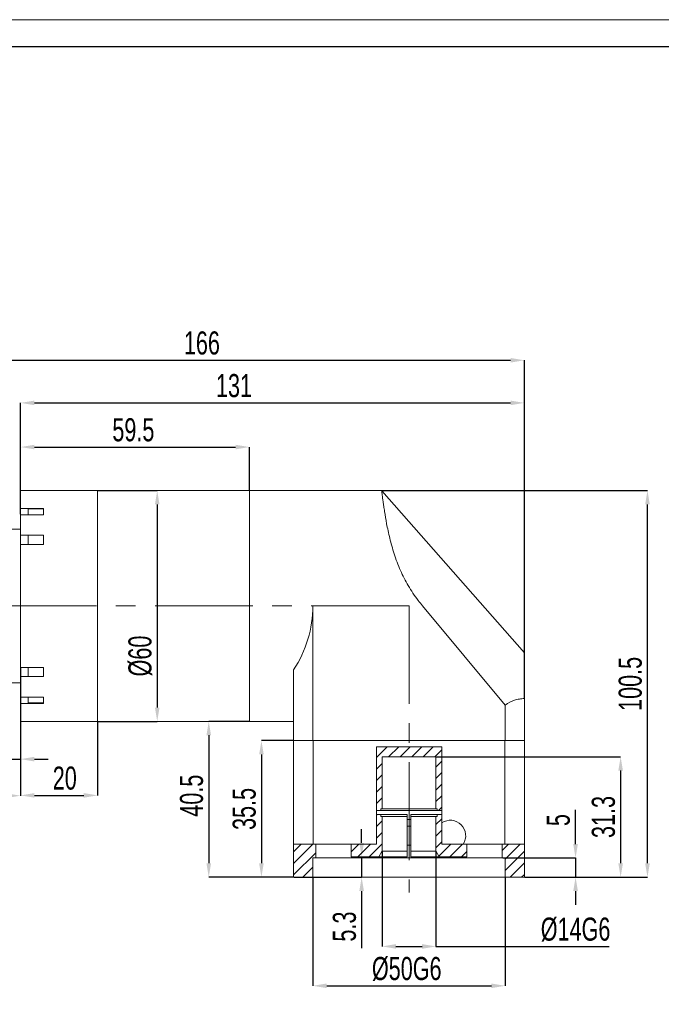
# Model space of a CAD drawing. Header units: millimetres. Extents: x 0 to 299, y 0 to 210.
# Tile 3 of 4: x 106 to 190, y 82 to 210. Entities that reach past the tile are written whole.
import ezdxf

# ---------------------------------------------------------------- set-up
doc = ezdxf.new("R2010")
doc.units = ezdxf.units.MM
doc.linetypes.add('CENTER2', pattern=[28.575, 19.05, -3.175, 3.175, -3.175])
doc.linetypes.add('CENTERX2', pattern=[20.32, 12.7, -2.54, 2.54, -2.54])
doc.layers.add('3中心线层', color=1, linetype='CENTER2')
doc.layers.add('图框_外框线', color=7, linetype='Continuous', lineweight=18)
doc.layers.add('尺寸线层', color=3, linetype='Continuous', lineweight=18)
doc.styles.add('SLDTEXTSTYLE2', font='txt', dxfattribs={"width": 0.7})
doc.dimstyles.new('SLDDIMSTYLE3', dxfattribs={"dimtxt": 3, "dimasz": 1.8, "dimexe": 0, "dimexo": 0.0625, "dimgap": 0.75, "dimtad": 1, "dimlfac": 2, "dimrnd": 1e-09, "dimzin": 12, "dimdsep": 46, "dimtxsty": 'SLDTEXTSTYLE2', "dimcen": 0.09, "dimdle": 3.6, "dimadec": 0, "dimazin": 3, "dimtfac": 1, "dimtofl": 0, "dimtmove": 0, "dimatfit": 3, "dimfxl": 1, "dimfrac": 2, "dimtolj": 1, "dimarcsym": 0})
doc.dimstyles.new('SLDDIMSTYLE4', dxfattribs={"dimtxt": 3, "dimasz": 1.8, "dimexe": 0, "dimexo": 0.0625, "dimgap": 0.75, "dimtad": 1, "dimlfac": 2, "dimrnd": 1e-09, "dimzin": 12, "dimdsep": 46, "dimtxsty": 'SLDTEXTSTYLE2', "dimsah": 1, "dimcen": 0.09, "dimadec": 0, "dimazin": 3, "dimtfac": 1, "dimtofl": 0, "dimtmove": 0, "dimatfit": 3, "dimfxl": 1, "dimfrac": 2, "dimtolj": 1, "dimarcsym": 0})
doc.dimstyles.new('SLDDIMSTYLE5', dxfattribs={"dimtxt": 3, "dimasz": 1.8, "dimexe": 0, "dimexo": 0.0625, "dimgap": 0.75, "dimtad": 1, "dimlfac": 2, "dimrnd": 1e-09, "dimzin": 12, "dimdsep": 46, "dimtxsty": 'SLDTEXTSTYLE2', "dimsah": 1, "dimcen": 0.09, "dimadec": 0, "dimazin": 3, "dimtfac": 1, "dimtmove": 0, "dimatfit": 0, "dimfxl": 1, "dimfrac": 2, "dimtolj": 1, "dimtzin": 12, "dimarcsym": 0})
doc.dimstyles.new('SLDDIMSTYLE6', dxfattribs={"dimtxt": 3, "dimasz": 1.8, "dimexe": 0, "dimexo": 0.0625, "dimgap": 0.75, "dimtad": 1, "dimlfac": 2, "dimrnd": 1e-09, "dimzin": 12, "dimdsep": 46, "dimtxsty": 'SLDTEXTSTYLE2', "dimsah": 1, "dimcen": 0.09, "dimadec": 0, "dimazin": 3, "dimtfac": 1, "dimtofl": 0, "dimtmove": 0, "dimatfit": 3, "dimfxl": 1, "dimfrac": 2, "dimtolj": 1, "dimarcsym": 0})
pattern_1 = [(45, (2.2969, -1.373), (-0.7483547, 0.7483547), [])]

# ---------------------------------------------------------------- blocks, each defined once
blk = doc.blocks.new('*D78')
at = {"layer": 'Defpoints', "color": 0}
for p in [(171.73, 166.02), (88.73, 137.59), (171.73, 122.05)]:
    blk.add_point(p, dxfattribs=at)
at = {"layer": '尺寸线层', "color": 0, "lineweight": -2}
for p, q in [((88.73, 137.65), (88.73, 166.02)), ((90.53, 166.02), (169.93, 166.02)), ((171.73, 122.11), (171.73, 166.02))]:
    blk.add_line(p, q, dxfattribs=at)
at = {"layer": '尺寸线层', "color": 0}
for points in [[(90.53, 166.32), (90.53, 165.72), (88.73, 166.02)], [(169.93, 165.72), (169.93, 166.32), (171.73, 166.02)]]:
    blk.add_solid(points, dxfattribs=at)
at = {"layer": '尺寸线层', "color": 0, "insert": (129.8, 169.77), "char_height": 3, "attachment_point": 2, "style": 'SLDTEXTSTYLE2'}
blk.add_mtext('\\A1;166', dxfattribs=at)
blk = doc.blocks.new('*D79')
at = {"layer": 'Defpoints', "color": 0}
for p in [(135.98, 154.74), (135.98, 149.09), (106.23, 145.95)]:
    blk.add_point(p, dxfattribs=at)
at = {"layer": '尺寸线层', "color": 0, "lineweight": -2}
for p, q in [((106.23, 146.01), (106.23, 154.74)), ((108.03, 154.74), (134.18, 154.74)), ((135.98, 149.15), (135.98, 154.74))]:
    blk.add_line(p, q, dxfattribs=at)
at = {"layer": '尺寸线层', "color": 0}
for points in [[(108.03, 155.04), (108.03, 154.44), (106.23, 154.74)], [(134.18, 154.44), (134.18, 155.04), (135.98, 154.74)]]:
    blk.add_solid(points, dxfattribs=at)
at = {"layer": '尺寸线层', "color": 0, "insert": (120.89, 158.49), "char_height": 3, "attachment_point": 2, "style": 'SLDTEXTSTYLE2'}
blk.add_mtext('\\A1;59.5', dxfattribs=at)
blk = doc.blocks.new('*D80')
at = {"layer": 'Defpoints', "color": 0}
for p in [(171.73, 160.48), (106.23, 145.95), (171.73, 122.05)]:
    blk.add_point(p, dxfattribs=at)
at = {"layer": '尺寸线层', "color": 0, "lineweight": -2}
for p, q in [((106.23, 146.01), (106.23, 160.48)), ((108.03, 160.48), (169.93, 160.48)), ((171.73, 122.11), (171.73, 160.48))]:
    blk.add_line(p, q, dxfattribs=at)
at = {"layer": '尺寸线层', "color": 0}
for points in [[(108.03, 160.78), (108.03, 160.18), (106.23, 160.48)], [(169.93, 160.18), (169.93, 160.78), (171.73, 160.48)]]:
    blk.add_solid(points, dxfattribs=at)
at = {"layer": '尺寸线层', "color": 0, "insert": (133.97, 164.23), "char_height": 3, "attachment_point": 2, "style": 'SLDTEXTSTYLE2'}
blk.add_mtext('\\A1;131', dxfattribs=at)
blk = doc.blocks.new('*D81')
at = {"layer": 'Defpoints', "color": 0}
for p in [(88.73, 130.59), (106.23, 122.23), (106.23, 109.43)]:
    blk.add_point(p, dxfattribs=at)
at = {"layer": '尺寸线层', "color": 0, "lineweight": -2}
for p, q in [((88.73, 130.53), (88.73, 109.43)), ((106.23, 122.16), (106.23, 109.43)), ((90.53, 109.43), (104.43, 109.43))]:
    blk.add_line(p, q, dxfattribs=at)
at = {"layer": '尺寸线层', "color": 0}
for points in [[(90.53, 109.73), (90.53, 109.13), (88.73, 109.43)], [(104.43, 109.13), (104.43, 109.73), (106.23, 109.43)]]:
    blk.add_solid(points, dxfattribs=at)
at = {"layer": '尺寸线层', "color": 0, "insert": (97.75, 113.18), "char_height": 3, "attachment_point": 2, "style": 'SLDTEXTSTYLE2'}
blk.add_mtext('\\A1;35', dxfattribs=at)
blk = doc.blocks.new('*D82')
at = {"layer": 'Defpoints', "color": 0}
for p in [(135.98, 119.09), (130.69, 98.84), (141.73, 98.84)]:
    blk.add_point(p, dxfattribs=at)
at = {"layer": '尺寸线层', "color": 0, "lineweight": -2}
for p, q in [((135.91, 119.09), (130.69, 119.09)), ((130.69, 117.29), (130.69, 100.64)), ((141.66, 98.84), (130.69, 98.84))]:
    blk.add_line(p, q, dxfattribs=at)
at = {"layer": '尺寸线层', "color": 0}
for points in [[(130.99, 117.29), (130.39, 117.29), (130.69, 119.09)], [(130.39, 100.64), (130.99, 100.64), (130.69, 98.84)]]:
    blk.add_solid(points, dxfattribs=at)
at = {"layer": '尺寸线层', "color": 0, "insert": (126.94, 109.43), "char_height": 3, "attachment_point": 2, "rotation": 90, "style": 'SLDTEXTSTYLE2'}
blk.add_mtext('\\A1;40.5', dxfattribs=at)
blk = doc.blocks.new('*D83')
at = {"layer": 'Defpoints', "color": 0}
for p in [(153.23, 102.24), (160.23, 102.24), (160.23, 89.84)]:
    blk.add_point(p, dxfattribs=at)
at = {"layer": '尺寸线层', "color": 0, "lineweight": -2}
for p, q in [((153.23, 102.18), (153.23, 89.84)), ((160.23, 102.18), (160.23, 89.84)), ((155.03, 89.84), (158.43, 89.84)), ((160.23, 89.84), (182.76, 89.84))]:
    blk.add_line(p, q, dxfattribs=at)
at = {"layer": '尺寸线层', "color": 0}
for points in [[(155.03, 90.14), (155.03, 89.54), (153.23, 89.84)], [(158.43, 89.54), (158.43, 90.14), (160.23, 89.84)]]:
    blk.add_solid(points, dxfattribs=at)
at = {"layer": '尺寸线层', "color": 0, "insert": (178.38, 93.59), "char_height": 3, "attachment_point": 2, "style": 'SLDTEXTSTYLE2'}
blk.add_mtext('\\A1;%%c14G6', dxfattribs=at)
blk = doc.blocks.new('*D84')
at = {"layer": 'Defpoints', "color": 0}
for p in [(153.17, 149.09), (187.73, 149.09), (171.73, 98.84)]:
    blk.add_point(p, dxfattribs=at)
at = {"layer": '尺寸线层', "color": 0, "lineweight": -2}
for p, q in [((153.24, 149.09), (187.73, 149.09)), ((187.73, 100.64), (187.73, 147.29)), ((171.79, 98.84), (187.73, 98.84))]:
    blk.add_line(p, q, dxfattribs=at)
at = {"layer": '尺寸线层', "color": 0}
for points in [[(188.03, 147.29), (187.43, 147.29), (187.73, 149.09)], [(187.43, 100.64), (188.03, 100.64), (187.73, 98.84)]]:
    blk.add_solid(points, dxfattribs=at)
at = {"layer": '尺寸线层', "color": 0, "insert": (183.98, 123.96), "char_height": 3, "attachment_point": 2, "rotation": 90, "style": 'SLDTEXTSTYLE2'}
blk.add_mtext('\\A1;100.5', dxfattribs=at)
blk = doc.blocks.new('*D85')
at = {"layer": 'Defpoints', "color": 0}
for p in [(160.23, 114.49), (171.73, 98.84), (184.24, 98.84)]:
    blk.add_point(p, dxfattribs=at)
at = {"layer": '尺寸线层', "color": 0, "lineweight": -2}
for p, q in [((160.29, 114.49), (184.24, 114.49)), ((184.24, 112.69), (184.24, 100.64)), ((171.79, 98.84), (184.24, 98.84))]:
    blk.add_line(p, q, dxfattribs=at)
at = {"layer": '尺寸线层', "color": 0}
for points in [[(184.54, 112.69), (183.94, 112.69), (184.24, 114.49)], [(183.94, 100.64), (184.54, 100.64), (184.24, 98.84)]]:
    blk.add_solid(points, dxfattribs=at)
at = {"layer": '尺寸线层', "color": 0, "insert": (180.49, 106.66), "char_height": 3, "attachment_point": 2, "rotation": 90, "style": 'SLDTEXTSTYLE2'}
blk.add_mtext('\\A1;31.3', dxfattribs=at)
blk = doc.blocks.new('*D86')
at = {"layer": 'Defpoints', "color": 0}
for p in [(168.85, 101.34), (171.73, 98.84), (178.38, 98.84)]:
    blk.add_point(p, dxfattribs=at)
at = {"layer": '尺寸线层', "color": 0, "lineweight": -2}
for p, q in [((178.38, 103.14), (178.38, 107.58)), ((168.91, 101.34), (178.38, 101.34)), ((178.38, 101.34), (178.38, 98.84)), ((171.79, 98.84), (178.38, 98.84)), ((178.38, 97.04), (178.38, 95.24))]:
    blk.add_line(p, q, dxfattribs=at)
at = {"layer": '尺寸线层', "color": 0}
for points in [[(178.08, 103.14), (178.68, 103.14), (178.38, 101.34)], [(178.68, 97.04), (178.08, 97.04), (178.38, 98.84)]]:
    blk.add_solid(points, dxfattribs=at)
at = {"layer": '尺寸线层', "color": 0, "insert": (174.63, 106.26), "char_height": 3, "attachment_point": 2, "rotation": 90, "style": 'SLDTEXTSTYLE2'}
blk.add_mtext('\\A1;5', dxfattribs=at)
blk = doc.blocks.new('*D87')
at = {"layer": 'Defpoints', "color": 0}
for p in [(144.23, 98.84), (169.23, 98.84), (169.23, 84.72)]:
    blk.add_point(p, dxfattribs=at)
at = {"layer": '尺寸线层', "color": 0, "lineweight": -2}
for p, q in [((144.23, 98.78), (144.23, 84.72)), ((169.23, 98.78), (169.23, 84.72)), ((146.03, 84.72), (167.43, 84.72))]:
    blk.add_line(p, q, dxfattribs=at)
at = {"layer": '尺寸线层', "color": 0}
for points in [[(146.03, 85.02), (146.03, 84.42), (144.23, 84.72)], [(167.43, 84.42), (167.43, 85.02), (169.23, 84.72)]]:
    blk.add_solid(points, dxfattribs=at)
at = {"layer": '尺寸线层', "color": 0, "insert": (156.43, 88.47), "char_height": 3, "attachment_point": 2, "style": 'SLDTEXTSTYLE2'}
blk.add_mtext('\\A1;%%c50G6', dxfattribs=at)
blk = doc.blocks.new('*D88')
at = {"layer": 'Defpoints', "color": 0}
for p in [(149.23, 101.49), (141.73, 98.84), (150.57, 98.84)]:
    blk.add_point(p, dxfattribs=at)
at = {"layer": '尺寸线层', "color": 0, "lineweight": -2}
for p, q in [((150.57, 103.29), (150.57, 105.09)), ((149.29, 101.49), (150.57, 101.49)), ((150.57, 101.49), (150.57, 98.84)), ((141.79, 98.84), (150.57, 98.84)), ((150.57, 97.04), (150.57, 89.6))]:
    blk.add_line(p, q, dxfattribs=at)
at = {"layer": '尺寸线层', "color": 0}
for points in [[(150.27, 103.29), (150.87, 103.29), (150.57, 101.49)], [(150.87, 97.04), (150.27, 97.04), (150.57, 98.84)]]:
    blk.add_solid(points, dxfattribs=at)
at = {"layer": '尺寸线层', "color": 0, "insert": (146.82, 92.42), "char_height": 3, "attachment_point": 2, "rotation": 90, "style": 'SLDTEXTSTYLE2'}
blk.add_mtext('\\A1;5.3', dxfattribs=at)
blk = doc.blocks.new('*D90')
at = {"layer": 'Defpoints', "color": 0}
for p in [(116.23, 149.09), (116.23, 119.09), (123.99, 119.09)]:
    blk.add_point(p, dxfattribs=at)
at = {"layer": '尺寸线层', "color": 0, "lineweight": -2}
for p, q in [((116.29, 149.09), (123.99, 149.09)), ((123.99, 147.29), (123.99, 120.89)), ((116.29, 119.09), (123.99, 119.09))]:
    blk.add_line(p, q, dxfattribs=at)
at = {"layer": '尺寸线层', "color": 0}
for points in [[(124.29, 147.29), (123.69, 147.29), (123.99, 149.09)], [(123.69, 120.89), (124.29, 120.89), (123.99, 119.09)]]:
    blk.add_solid(points, dxfattribs=at)
at = {"layer": '尺寸线层', "color": 0, "insert": (120.24, 127.58), "char_height": 3, "attachment_point": 2, "rotation": 90, "style": 'SLDTEXTSTYLE2'}
blk.add_mtext('\\A1;%%c60', dxfattribs=at)
blk = doc.blocks.new('*D92')
at = {"layer": 'Defpoints', "color": 0}
for p in [(106.23, 126.08), (104.73, 124.09), (106.23, 114.18)]:
    blk.add_point(p, dxfattribs=at)
at = {"layer": '尺寸线层', "color": 0, "lineweight": -2}
for p, q in [((106.23, 126.02), (106.23, 114.18)), ((104.73, 124.03), (104.73, 114.18)), ((102.93, 114.18), (98.49, 114.18)), ((104.73, 114.18), (106.23, 114.18)), ((108.03, 114.18), (109.83, 114.18))]:
    blk.add_line(p, q, dxfattribs=at)
at = {"layer": '尺寸线层', "color": 0}
for points in [[(102.93, 113.88), (102.93, 114.48), (104.73, 114.18)], [(108.03, 114.48), (108.03, 113.88), (106.23, 114.18)]]:
    blk.add_solid(points, dxfattribs=at)
at = {"layer": '尺寸线层', "color": 0, "insert": (99.81, 117.93), "char_height": 3, "attachment_point": 2, "style": 'SLDTEXTSTYLE2'}
blk.add_mtext('\\A1;3', dxfattribs=at)
blk = doc.blocks.new('*D93')
at = {"layer": 'Defpoints', "color": 0}
for p in [(106.23, 126.08), (116.23, 119.09), (116.23, 109.47)]:
    blk.add_point(p, dxfattribs=at)
at = {"layer": '尺寸线层', "color": 0, "lineweight": -2}
for p, q in [((106.23, 126.02), (106.23, 109.47)), ((116.23, 119.03), (116.23, 109.47)), ((108.03, 109.47), (114.43, 109.47))]:
    blk.add_line(p, q, dxfattribs=at)
at = {"layer": '尺寸线层', "color": 0}
for points in [[(108.03, 109.77), (108.03, 109.17), (106.23, 109.47)], [(114.43, 109.17), (114.43, 109.77), (116.23, 109.47)]]:
    blk.add_solid(points, dxfattribs=at)
at = {"layer": '尺寸线层', "color": 0, "insert": (111.97, 113.22), "char_height": 3, "attachment_point": 2, "style": 'SLDTEXTSTYLE2'}
blk.add_mtext('\\A1;20', dxfattribs=at)
blk = doc.blocks.new('*D94')
at = {"layer": 'Defpoints', "color": 0}
for p in [(141.73, 116.59), (137.54, 98.84), (141.73, 98.84)]:
    blk.add_point(p, dxfattribs=at)
at = {"layer": '尺寸线层', "color": 0, "lineweight": -2}
for p, q in [((141.66, 116.59), (137.54, 116.59)), ((137.54, 114.79), (137.54, 100.64)), ((141.66, 98.84), (137.54, 98.84))]:
    blk.add_line(p, q, dxfattribs=at)
at = {"layer": '尺寸线层', "color": 0}
for points in [[(137.84, 114.79), (137.24, 114.79), (137.54, 116.59)], [(137.24, 100.64), (137.84, 100.64), (137.54, 98.84)]]:
    blk.add_solid(points, dxfattribs=at)
at = {"layer": '尺寸线层', "color": 0, "insert": (133.79, 107.71), "char_height": 3, "attachment_point": 2, "rotation": 90, "style": 'SLDTEXTSTYLE2'}
blk.add_mtext('\\A1;35.5', dxfattribs=at)

msp = doc.modelspace()

# ---------------------------------------------------------------- hatches: boundary and pattern name
at = {"linetype": 'Continuous', "lineweight": 0}
h = msp.add_hatch(dxfattribs=at)
h.set_pattern_fill('ANSI31', scale=0.333333, style=0)
h.set_pattern_definition(pattern_1)
h.paths.add_polyline_path([(160.975658, 115.791899), (152.489606, 115.791899), (152.489606, 107.488364), (153.076385, 107.488364), (153.076385, 107.738364), (153.226402, 107.738364), (153.226402, 114.488364), (160.225586, 114.488364), (160.225586, 107.738364), (160.375602, 107.738364), (160.375602, 107.488364), (160.997605, 107.488364), (160.997605, 113.488364), (160.975658, 113.488364)], flags=0)
h = msp.add_hatch(dxfattribs=at)
h.set_pattern_fill('ANSI31', angle=90, style=0)
h.set_pattern_definition([(135, (2.297, -1.373), (-2.245064, -2.245064), [])])
edge = h.paths.add_edge_path(flags=0)
edge.add_spline(control_points=[(160.975658, 113.788364), (160.975658, 113.754822), (160.981443, 113.720818), (160.992535, 113.689163), (160.994118, 113.684647), (160.995809, 113.680168), (160.997605, 113.675733)], knot_values=[0.0000001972, 0.0000001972, 0.0000001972, 0.0000001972, 0.0002014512, 0.0002014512, 0.0002014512, 0.0002298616, 0.0002298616, 0.0002298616, 0.0002298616], weights=[1, 1, 1, 1, 1, 1, 1], degree=3, periodic=0)
edge.add_line((160.997605, 113.675733), (160.997605, 115.791899))
edge.add_line((160.997605, 115.791899), (160.975658, 115.791899))
edge.add_line((160.975658, 115.791899), (160.975658, 113.788364))
h = msp.add_hatch(dxfattribs=at)
h.set_pattern_fill('ANSI31', scale=0.333333, style=0)
h.set_pattern_definition(pattern_1)
edge = h.paths.add_edge_path(flags=0)
edge.add_line((152.489606, 106.988364), (152.489606, 103.130344))
edge.add_line((152.489606, 103.130344), (149.226184, 103.130344))
edge.add_line((149.226184, 103.130344), (149.226184, 101.488364))
edge.add_line((149.226184, 101.488364), (152.793344, 101.488364))
edge.add_spline(control_points=[(152.793344, 101.488364), (152.929395, 101.723991), (153.065448, 101.959616), (153.201501, 102.195241), (153.209801, 102.209615), (153.218101, 102.22399), (153.226402, 102.238364)], knot_values=[0.0077672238, 0.0077672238, 0.0077672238, 0.0077672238, 0.0093997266, 0.0093997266, 0.0093997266, 0.0094993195, 0.0094993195, 0.0094993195, 0.0094993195], weights=[1, 1, 1, 1, 1, 1, 1], degree=3, periodic=0)
edge.add_line((153.226402, 102.238364), (153.226402, 106.738364))
edge.add_line((153.226402, 106.738364), (153.076385, 106.738364))
edge.add_line((153.076385, 106.738364), (153.076385, 106.988364))
edge.add_line((153.076385, 106.988364), (152.489606, 106.988364))
h = msp.add_hatch(dxfattribs=at)
h.set_pattern_fill('ANSI31', scale=0.333333, style=0)
h.set_pattern_definition(pattern_1)
edge = h.paths.add_edge_path(flags=0)
edge.add_line((160.375602, 106.988364), (160.375602, 106.738364))
edge.add_line((160.375602, 106.738364), (160.225586, 106.738364))
edge.add_line((160.225586, 106.738364), (160.225586, 102.238364))
edge.add_spline(control_points=[(160.225586, 102.238364), (160.233886, 102.22399), (160.242186, 102.209615), (160.250486, 102.195241), (160.38654, 101.959616), (160.522592, 101.723991), (160.658643, 101.488364)], knot_values=[0.0093001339, 0.0093001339, 0.0093001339, 0.0093001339, 0.0093997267, 0.0093997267, 0.0093997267, 0.0110322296, 0.0110322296, 0.0110322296, 0.0110322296], weights=[1, 1, 1, 1, 1, 1, 1], degree=3, periodic=0)
edge.add_line((160.658643, 101.488364), (164.225803, 101.488364))
edge.add_line((164.225803, 101.488364), (164.225803, 103.130344))
edge.add_line((164.225803, 103.130344), (160.997605, 103.130344))
edge.add_line((160.997605, 103.130344), (160.997605, 106.988364))
edge.add_line((160.997605, 106.988364), (160.375602, 106.988364))
h = msp.add_hatch(dxfattribs=at)
h.set_pattern_fill('ANSI31', scale=0.333333, style=0)
h.set_pattern_definition(pattern_1)
h.paths.add_polyline_path([(144.601111, 103.130344), (141.725994, 103.130344), (141.725994, 98.838364), (144.226108, 98.838364), (144.226108, 101.338364), (144.601111, 101.338364)], flags=0)
h = msp.add_hatch(dxfattribs=at)
h.set_pattern_fill('ANSI31', scale=0.333333, style=0)
h.set_pattern_definition(pattern_1)
h.paths.add_polyline_path([(168.850876, 101.338364), (169.225879, 101.338364), (169.225879, 98.838364), (171.725994, 98.838364), (171.725994, 103.130344), (168.850876, 103.130344)], flags=0)

# ---------------------------------------------------------------- linework, layer by layer
at = {"color": 7, "linetype": 'Continuous', "lineweight": 15}
for p, q in [((116.225994, 149.088364), (106.225994, 149.088364)), ((106.225994, 146.772328), (106.225994, 149.088364)), ((135.975994, 149.088364), (116.225994, 149.088364)), ((116.225994, 149.088364), (116.225994, 124.86097)), ((116.225994, 134.088364), (116.225994, 149.088364)), ((153.178918, 149.088364), (135.975994, 149.088364)), ((135.975994, 119.088364), (135.975994, 149.088364)), ((135.975994, 149.088364), (135.975994, 124.86097)), ((171.726408, 127.982388), (153.19854, 149.059963)), ((109.225994, 146.772328), (106.225994, 146.772328)), ((106.225994, 146.772328), (106.225994, 145.950948)), ((106.225994, 145.950948), (109.225994, 145.950948)), ((106.225994, 143.26873), (106.225994, 145.950948)), ((109.225994, 146.692129), (107.225994, 146.692129)), ((107.225994, 145.950948), (107.225994, 146.692129)), ((109.225994, 146.375645), (109.225994, 146.772328)), ((109.225994, 145.950948), (109.225994, 146.375645)), ((106.225994, 144.088364), (104.725994, 144.088364)), ((109.225994, 143.26873), (106.225994, 143.26873)), ((106.225994, 143.26873), (106.225994, 142.095677)), ((106.225994, 142.095677), (109.225994, 142.095677)), ((106.225994, 126.081052), (106.225994, 142.095677)), ((107.225994, 142.118252), (107.225994, 143.26873)), ((109.225994, 142.692011), (109.225994, 143.26873)), ((109.225994, 142.095677), (109.225994, 142.692011)), ((116.225994, 119.088364), (116.225994, 134.088364)), ((144.225994, 134.088364), (144.225994, 116.588364)), ((169.225994, 121.204917), (158.488466, 134.088364)), ((106.225994, 126.081052), (109.225994, 126.081052)), ((106.225994, 124.907999), (106.225994, 126.081052)), ((107.225994, 126.058477), (107.225994, 124.907999)), ((109.225994, 125.484718), (109.225994, 126.081052)), ((109.225994, 124.907999), (109.225994, 125.484718)), ((141.725994, 116.588364), (141.725994, 125.796803)), ((109.225994, 124.907999), (106.225994, 124.907999)), ((106.225994, 122.225781), (106.225994, 124.907999)), ((116.225994, 124.86097), (116.225994, 119.088364)), ((135.975994, 124.86097), (135.975994, 119.088364)), ((104.725994, 124.088364), (106.225994, 124.088364)), ((106.225994, 122.225781), (109.225994, 122.225781)), ((106.225994, 121.4044), (106.225994, 122.225781)), ((107.225994, 122.225781), (107.225994, 121.4846)), ((109.225994, 121.801084), (109.225994, 122.225781)), ((109.225994, 121.4044), (109.225994, 121.801084)), ((171.725994, 122.048316), (171.725994, 116.588364)), ((109.225994, 121.4044), (106.225994, 121.4044)), ((106.225994, 119.088364), (106.225994, 121.4044)), ((107.225994, 121.4846), (109.225994, 121.4846)), ((169.225994, 116.588364), (169.225994, 121.204917)), ((106.225994, 119.088364), (116.225994, 119.088364)), ((116.225994, 119.088364), (135.975994, 119.088364)), ((135.975994, 119.088364), (141.725994, 119.088364)), ((141.945217, 116.588364), (141.725994, 116.588364)), ((141.725994, 103.130344), (141.725994, 116.588364)), ((141.945217, 116.588364), (144.00677, 116.588364)), ((144.225994, 116.588364), (144.00677, 116.588364)), ((169.225994, 116.588364), (144.225994, 116.588364)), ((144.266058, 116.588364), (144.266058, 103.130344)), ((144.266058, 116.588364), (169.185929, 116.588364)), ((169.185929, 103.130344), (169.185929, 116.588364)), ((169.445217, 116.588364), (169.225994, 116.588364)), ((169.445217, 116.588364), (171.50677, 116.588364)), ((171.725994, 116.588364), (171.50677, 116.588364)), ((171.725994, 116.588364), (171.725994, 103.130344)), ((160.997605, 115.791899), (152.489606, 115.791899)), ((152.489606, 115.791899), (152.489606, 103.130344)), ((160.975658, 115.488133), (160.975658, 115.791899)), ((160.997605, 105.906457), (160.997605, 115.791899)), ((153.226402, 107.738364), (153.226402, 114.488364)), ((153.226402, 114.488364), (160.225586, 114.488364)), ((160.225586, 114.488364), (160.225586, 107.738364)), ((160.975658, 114.767537), (160.975658, 115.138596)), ((160.975658, 113.788364), (160.975658, 114.340357)), ((160.975658, 114.340357), (160.975658, 113.794611)), ((153.076385, 107.488364), (153.076385, 107.738364)), ((153.076385, 107.738364), (153.226402, 107.738364)), ((160.225586, 107.738364), (153.226402, 107.738364)), ((160.225586, 107.738364), (160.375602, 107.738364)), ((160.375602, 107.738364), (160.375602, 107.488364)), ((152.489606, 107.488364), (153.076385, 107.488364)), ((152.489606, 106.988364), (153.076385, 106.988364)), ((153.076385, 107.488364), (160.375602, 107.488364)), ((153.076385, 106.738364), (153.076385, 106.988364)), ((153.076385, 106.988364), (156.475994, 106.988364)), ((153.226402, 106.738364), (153.076385, 106.738364)), ((153.226402, 102.238364), (153.226402, 106.738364)), ((156.475994, 106.738364), (153.226402, 106.738364)), ((156.475994, 106.988364), (156.475994, 106.738364)), ((156.475994, 106.738364), (156.475994, 102.238364)), ((156.975994, 106.338364), (156.475994, 106.338364)), ((156.975994, 106.738364), (156.975994, 106.988364)), ((156.975994, 106.988364), (160.375602, 106.988364)), ((156.975994, 102.238364), (156.975994, 106.738364)), ((160.225586, 106.738364), (156.975994, 106.738364)), ((160.225586, 106.738364), (160.225586, 102.238364)), ((160.375602, 106.738364), (160.225586, 106.738364)), ((160.375602, 107.488364), (160.997605, 107.488364)), ((160.375602, 106.988364), (160.375602, 106.738364)), ((160.375602, 106.988364), (160.997605, 106.988364)), ((156.975994, 105.488364), (156.475994, 105.488364)), ((160.997605, 105.906457), (160.997605, 103.130344)), ((141.725994, 103.130344), (144.266058, 103.130344)), ((141.725994, 103.130344), (141.725994, 98.838364)), ((152.489606, 103.130344), (144.266058, 103.130344)), ((144.601111, 103.130344), (144.601111, 101.338364)), ((149.225994, 103.130344), (149.225994, 101.488364)), ((149.226184, 101.488364), (149.226184, 103.130344)), ((156.475994, 102.988364), (156.975994, 102.988364)), ((160.997605, 103.130344), (163.766013, 103.130344)), ((169.185929, 103.130344), (163.766013, 103.130344)), ((164.225803, 103.130344), (164.225803, 101.488364)), ((164.225994, 101.488364), (164.225994, 103.130344)), ((168.850876, 101.338364), (168.850876, 103.130344)), ((169.185929, 103.130344), (171.725994, 103.130344)), ((171.725994, 98.838364), (171.725994, 103.130344)), ((144.226108, 101.338364), (144.226108, 98.838364)), ((144.601111, 101.338364), (144.226108, 101.338364)), ((168.850876, 101.338364), (144.601111, 101.338364)), ((152.793344, 101.488364), (149.226184, 101.488364)), ((156.475994, 101.488364), (152.793344, 101.488364)), ((153.226402, 102.238364), (156.475994, 102.238364)), ((156.475994, 102.238364), (156.475994, 101.488364)), ((156.975994, 101.488364), (156.975994, 102.238364)), ((156.975994, 102.238364), (160.225586, 102.238364)), ((160.658643, 101.488364), (156.975994, 101.488364)), ((164.225803, 101.488364), (160.658643, 101.488364)), ((169.225879, 101.338364), (168.850876, 101.338364)), ((169.225879, 98.838364), (169.225879, 101.338364)), ((144.226108, 98.838364), (141.725994, 98.838364)), ((169.225879, 98.838364), (144.226108, 98.838364)), ((171.725994, 98.838364), (169.225879, 98.838364))]:
    msp.add_line(p, q, dxfattribs=at)
at = {"color": 7, "linetype": 'Continuous', "lineweight": 15, "flags": 128}
for points in [[(152.793344, 101.488364), (153.201501, 102.195241), (153.226402, 102.238364)], [(160.225586, 102.238364), (160.250486, 102.195241), (160.658643, 101.488364)]]:
    msp.add_lwpolyline(points, dxfattribs=at)
at = {"color": 7, "linetype": 'Continuous', "lineweight": 15}
for centre, radius, start, end in [((129.225994, 134.088364), 15, 326.44269024, 0), ((162.100994, 104.238364), 2, 326.35742071, 123.48331664)]:
    msp.add_arc(centre, radius, start, end, dxfattribs=at)
for points, knots in [([(153.178918, 149.042738), (153.17858, 149.045527), (153.177981, 149.050482), (153.205252, 148.820227), (153.252595, 148.433607), (153.328077, 147.836429), (153.438277, 147.054813), (153.57466, 146.153514), (153.755355, 145.08317), (153.998101, 143.874779), (154.21793, 142.906235), (154.477883, 141.901882), (154.786841, 140.864242), (155.160016, 139.787584), (155.725822, 138.393073), (156.591474, 136.691883), (157.612811, 135.166645), (158.294728, 134.326933), (158.488466, 134.088364)], [0, 0, 0, 0, 0.0664850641, 0.1181512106, 0.1698172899, 0.2701899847, 0.3218871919, 0.373584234, 0.4736595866, 0.5252449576, 0.5768285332, 0.626017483, 0.6752033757, 0.7260318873, 0.7768566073, 0.8683285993, 0.9625912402, 1, 1, 1, 1]), ([(171.725994, 127.982023), (171.725994, 127.970851), (171.725994, 127.948988), (171.725994, 127.769944), (171.725994, 127.491807), (171.725994, 127.098454), (171.725994, 126.597853), (171.725994, 125.999463), (171.725994, 125.305328), (171.725994, 124.510934), (171.725994, 123.457496), (171.725994, 122.583951), (171.725994, 122.048316)], [0, 0, 0, 0, 0.096545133, 0.1889390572, 0.2813339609, 0.3763867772, 0.4714430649, 0.5644646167, 0.6574871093, 0.7530211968, 0.8485589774, 1, 1, 1, 1]), ([(169.225994, 121.204917), (169.60801, 121.505849), (170.012222, 121.711713), (170.643539, 121.913428), (170.859124, 121.962678), (171.291301, 122.028408), (171.508273, 122.045171), (171.725994, 122.048316)], [0, 0, 0, 0, 0.5, 0.5, 0.75, 0.75, 1, 1, 1, 1])]:
    msp.add_open_spline(points, degree=3, knots=knots, dxfattribs=at)
at = {"layer": '3中心线层', "linetype": 'CENTERX2', "lineweight": 0}
for q in [(86.951295, 134.088364), (156.725994, 96.838364)]:
    msp.add_line((156.725994, 134.088364), q, dxfattribs=at)
at = {"layer": '图框_外框线', "color": 3}
msp.add_lwpolyline([(0, 0), (297.369229, 0), (297.369229, 210.282526), (0, 210.282526)], close=True, dxfattribs=at)
at = {"layer": '图框_外框线', "color": 3, "lineweight": 25}
msp.add_lwpolyline([(17.700549, 3.54011), (293.829119, 3.54011), (293.829119, 206.742416), (17.700549, 206.742416)], close=True, dxfattribs=at)

# ---------------------------------------------------------------- dimensions: what is measured, and where the dimension line sits
at = {"layer": '尺寸线层'}
for base, p1, p2, dimstyle, picture, middle in [((171.725994, 166.019648), (88.725994, 137.588364), (171.725994, 122.048316), 'SLDDIMSTYLE3', '*D78', (129.796583, 166.019648)), ((171.725994, 160.479597), (106.225994, 145.950948), (171.725994, 122.048316), 'SLDDIMSTYLE3', '*D80', (133.972984, 160.479597)), ((135.975994, 154.741688), (106.225994, 145.950948), (135.975994, 149.088364), 'SLDDIMSTYLE3', '*D79', (120.889036, 154.741688)), ((106.225994, 109.431991), (88.725994, 130.588364), (106.225994, 122.225781), 'SLDDIMSTYLE3', '*D81', (97.752091, 109.431991)), ((106.225994, 114.180575), (104.725994, 124.088364), (106.225994, 126.081052), 'SLDDIMSTYLE5', '*D92', (99.806999, 114.180575)), ((116.225994, 109.466255), (106.225994, 126.081052), (116.225994, 119.088364), 'SLDDIMSTYLE5', '*D93', (111.969804, 109.466255))]:
    dim = msp.add_linear_dim(base=base, p1=p1, p2=p2, dimstyle=dimstyle, dxfattribs=at)
    dim.commit()
    dim.dimension.update_dxf_attribs({"geometry": picture, "text_midpoint": middle, "dimtype": 160})
dim = msp.add_linear_dim(base=(123.989223, 119.088364), p1=(116.225994, 149.088364), p2=(116.225994, 119.088364), angle=90, text='%%c<>', dimstyle='SLDDIMSTYLE3', dxfattribs=at)
dim.commit()
dim.dimension.update_dxf_attribs({"geometry": '*D90', "text_midpoint": (123.989223, 127.575923), "dimtype": 160})
for base, p1, p2, dimstyle, picture, middle in [((187.725994, 149.088364), (171.725994, 98.838364), (153.173574, 149.088364), 'SLDDIMSTYLE3', '*D84', (187.725994, 123.963364)), ((130.68601, 98.838364), (135.975994, 119.088364), (141.725994, 98.838364), 'SLDDIMSTYLE3', '*D82', (130.68601, 109.431991)), ((137.540813, 98.838364), (141.725994, 116.588364), (141.725994, 98.838364), 'SLDDIMSTYLE3', '*D94', (137.540813, 107.713364)), ((184.238506, 98.838364), (160.225586, 114.488364), (171.725994, 98.838364), 'SLDDIMSTYLE3', '*D85', (184.238506, 106.663364)), ((178.378007, 98.838364), (168.850994, 101.338364), (171.725994, 98.838364), 'SLDDIMSTYLE5', '*D86', (178.378007, 106.257359)), ((150.565356, 98.838364), (149.226184, 101.488364), (141.725994, 98.838364), 'SLDDIMSTYLE5', '*D88', (150.565356, 92.417694))]:
    dim = msp.add_linear_dim(base=base, p1=p1, p2=p2, angle=90, dimstyle=dimstyle, dxfattribs=at)
    dim.commit()
    dim.dimension.update_dxf_attribs({"geometry": picture, "text_midpoint": middle, "dimtype": 160})
for base, p1, p2, dimstyle, picture, middle in [((160.225586, 89.838364), (153.226402, 102.238364), (160.225586, 102.238364), 'SLDDIMSTYLE4', '*D83', (178.378007, 89.838364)), ((169.225879, 84.720317), (144.226108, 98.838364), (169.225879, 98.838364), 'SLDDIMSTYLE6', '*D87', (156.432347, 84.720317))]:
    dim = msp.add_linear_dim(base=base, p1=p1, p2=p2, text='%%c<>G6', dimstyle=dimstyle, dxfattribs=at)
    dim.commit()
    dim.dimension.update_dxf_attribs({"geometry": picture, "text_midpoint": middle, "dimtype": 160})

doc.saveas('drawing.dxf')
